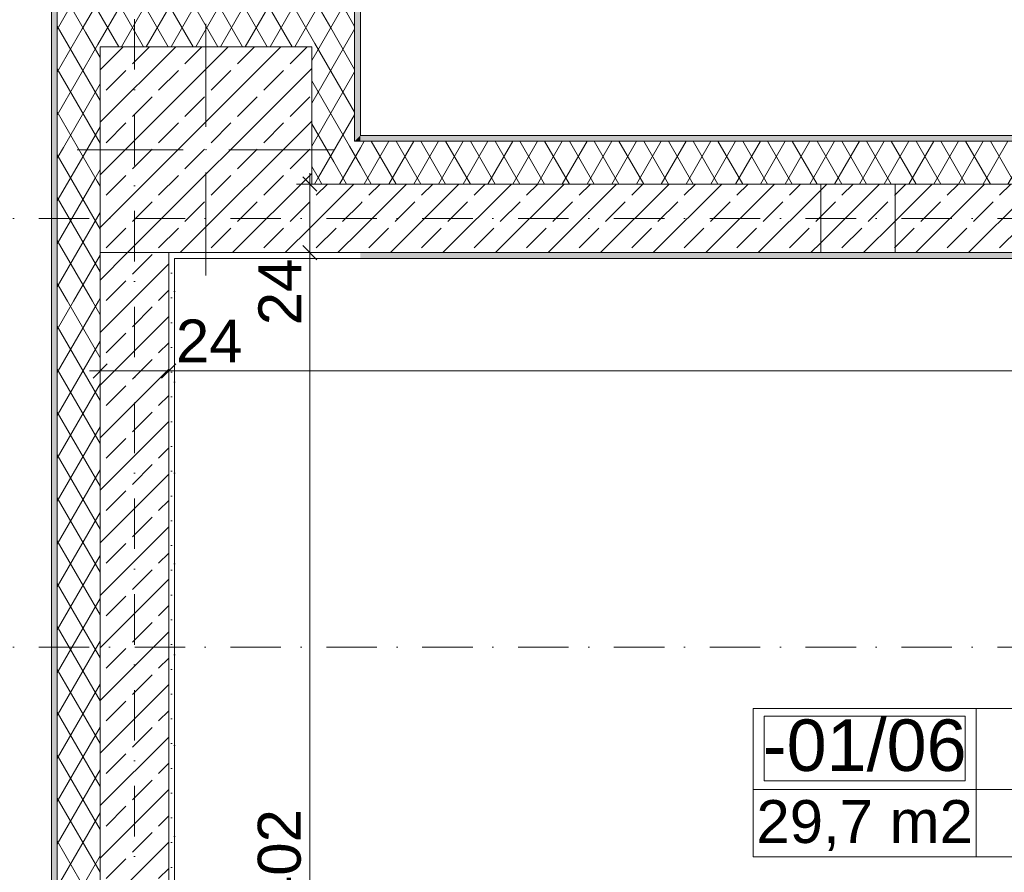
# Model space of a CAD drawing. Header units: millimetres. Extents: x -126271 to -91276, y -179170 to 5194.
# Tile 7 of 34: x -122331 to -118887, y -94154 to -91172. Entities that reach past the tile are written whole.
import ezdxf
from ezdxf.enums import TextEntityAlignment as Align

# ---------------------------------------------------------------- set-up
doc = ezdxf.new("R2010")
doc.units = ezdxf.units.MM
doc.header["$MEASUREMENT"] = 0
doc.linetypes.add('Kropki i Kreski', pattern=[335.138881, 176.388884, -88.194442, 0, -70.555556])
doc.linetypes.add('Kropkowana', pattern=[317.499995, 0, -317.499995])
for name, color, linetype in [('Nowe_Elementy Modelu - Strefy', 7, 'Continuous'), ('Nowe_Konstrukcja - Stropy', 7, 'Continuous'), ('Nowe_Konstrukcja - Słupy', 7, 'Continuous'), ('Nowe_Konstrukcja - Ściany zew', 7, 'Continuous'), ('Nowe_Osie', 7, 'Continuous'), ('Nowe_Wymiarowanie - Ogólne', 7, 'Continuous')]:
    doc.layers.add(name, color=color, linetype=linetype)
for name, color, linetype, lineweight, true_color in [('Nowe_Elementy Modelu - Strefy_Nr_pióra__121', 7, 'Continuous', 0, 0xd5e3e3), ('Nowe_Konstrukcja - Słupy_Nr_pióra__1', 7, 'Continuous', 13, 0x6879ec), ('Nowe_Konstrukcja - Słupy_Nr_pióra__101', 250, 'Continuous', 13, 0x333333), ('Nowe_Konstrukcja - Ściany zew_Nr_pióra__23', 7, 'Continuous', 13, 0x858585), ('Nowe_Metryczki pomieszczeń Archicada_Nr_pióra__81', 7, 'Continuous', 13, 0x6a6a6a), ('Nowe_Wymiarowanie - Ogólne_Nr_pióra__81', 7, 'Continuous', 13, 0x6a6a6a)]:
    doc.layers.add(name, color=color, linetype=linetype, lineweight=lineweight, true_color=true_color)
for name, color, linetype, lineweight in [('Nowe_Konstrukcja - Stropy_Nr_pióra__126', 255, 'Continuous', 0), ('Nowe_Konstrukcja - Słupy_Nr_pióra__3', 7, 'Continuous', 13), ('Nowe_Konstrukcja - Słupy_Nr_pióra__41', 7, 'Continuous', 13), ('Nowe_Konstrukcja - Ściany zew_Nr_pióra__21', 7, 'Continuous', 20), ('Nowe_Konstrukcja - Ściany zew_Nr_pióra__3', 7, 'Continuous', 13), ('Nowe_Osie_Nr_pióra__4', 8, 'Continuous', 13), ('Nowe_Wymiarowanie - Ogólne_Nr_pióra__42', 8, 'Continuous', 25)]:
    doc.layers.add(name, color=color, linetype=linetype, lineweight=lineweight)
doc.styles.add('STYL_AUTOMATYCZNY_1', font='arial.ttf')
doc.styles.add('STYL_AUTOMATYCZNY_2', font='arial.ttf')
doc.dimstyles.new('STYL_AUTOMATYCZNY__1', dxfattribs={"dimtxt": 150, "dimasz": 47.5, "dimexe": 0.18, "dimexo": 0.0625, "dimgap": 0, "dimtad": 1, "dimtih": 1, "dimtoh": 1, "dimdec": 0, "dimlfac": 0.1, "dimzin": 0, "dimdsep": 46, "dimtxsty": 'STYL_AUTOMATYCZNY_1', "dimblk": 'ARROWHEAD_6', "dimblk1": 'ARROWHEAD_6', "dimblk2": 'ARROWHEAD_6', "dimcen": 0.09, "dimse1": 1, "dimse2": 1, "dimclrd": 256, "dimclre": 256, "dimclrt": 8, "dimazin": 0, "dimtfac": 1, "dimtdec": 4, "dimtmove": 0, "dimatfit": 3, "dimfxl": 0, "dimtolj": 1, "dimtzin": 0, "dimarcsym": 0})
doc.dimstyles.new('STYL_AUTOMATYCZNY__2', dxfattribs={"dimtxt": 150, "dimasz": 47.5, "dimexe": 0.18, "dimexo": 0.0625, "dimgap": 0, "dimtad": 1, "dimdec": 0, "dimlfac": 0.1, "dimzin": 0, "dimdsep": 46, "dimtxsty": 'STYL_AUTOMATYCZNY_1', "dimblk": 'ARROWHEAD_6', "dimblk1": 'ARROWHEAD_6', "dimblk2": 'ARROWHEAD_6', "dimcen": 0.09, "dimse1": 1, "dimse2": 1, "dimclrd": 256, "dimclre": 256, "dimclrt": 8, "dimazin": 0, "dimtfac": 1, "dimtdec": 4, "dimtmove": 0, "dimatfit": 3, "dimfxl": 0, "dimtolj": 1, "dimtzin": 0, "dimarcsym": 0})
pattern_1 = [(0, (0, 0), (0, 86.60254), [0, -50]), (0, (25, 43.3), (0, 86.60254), [0, -50])]
pattern_2 = [(60, (0, 0), (-64.951905, 37.5), []), (120, (0, 0), (64.951905, 37.5), [])]
pattern_3 = [(45, (0, 0), (-91.92388, 91.92388), []), (45, (-45.96, 45.96), (-91.92388, 91.92388), [97.5, -32.5])]

# ---------------------------------------------------------------- blocks, each defined once
blk = doc.blocks.new('M.DOWODÓW RZECZOWYCH_-01_06_1_1', base_point=(-118985.5, -93864.4))
at = {"layer": 'Nowe_Metryczki pomieszczeń Archicada_Nr_pióra__81', "color": 251, "linetype": 'Continuous', "lineweight": 13, "true_color": 0x6a6a6a}
for p, q in [((-119765.9, -93581.5), (-115913.9, -93581.5)), ((-119765.9, -94100.1), (-119765.9, -93581.5)), ((-118985.5, -93581.5), (-118985.5, -94100.1)), ((-119726.9, -93607.4), (-119024.5, -93607.4)), ((-119726.9, -93833.7), (-119726.9, -93607.4)), ((-119024.5, -93607.4), (-119024.5, -93833.7)), ((-119024.5, -93833.7), (-119726.9, -93833.7)), ((-119765.9, -93864.4), (-115913.9, -93864.4)), ((-115913.9, -94100.1), (-119765.9, -94100.1))]:
    blk.add_line(p, q, dxfattribs=at)
at = {"layer": 'Nowe_Metryczki pomieszczeń Archicada_Nr_pióra__81', "color": 251, "lineweight": 13, "true_color": 0x6a6a6a}
for tag, height, style, p in [('ROOM_NUMBER', 180, 'STYL_AUTOMATYCZNY_2', (-119375.7, -93709.4)), ('ROOM_NAME', 150, 'STYL_AUTOMATYCZNY_1', (-117449.7, -93724.1)), ('floor_f', 150, 'STYL_AUTOMATYCZNY_1', (-117449.7, -93963.1)), ('ROOM_CALC_AREA', 150, 'STYL_AUTOMATYCZNY_1', (-119375.7, -93976.4))]:
    blk.add_attdef(tag, text='', height=height, dxfattribs=dict(at, style=style)).set_placement(p, align=Align.MIDDLE_CENTER)
blk = doc.blocks.new('Strop_1_1', base_point=(-95969.5, -102826.6))
at = {"layer": 'Nowe_Konstrukcja - Stropy_Nr_pióra__126', "color": 255, "linetype": 'Kropkowana', "lineweight": 0, "flags": 128}
blk.add_lwpolyline([(-95969.5, -102826.6), (-121789.5, -102826.6), (-121789.5, -92006.6), (-111888.8, -92006.6), (-111288.5, -92006.6), (-106469.2, -92006.6), (-105589.5, -92006.6), (-95969.5, -92006.6)], close=True, dxfattribs=at)
blk = doc.blocks.new('Ściana_19_1', base_point=(-121929.5, -91866.6))
at = {"layer": 'Nowe_Konstrukcja - Ściany zew_Nr_pióra__23', "linetype": 'Continuous', "lineweight": 0, "true_color": 0xdfdfdf}
for points in [[(-122219.5, -91576.6), (-122219.5, -92156.6), (-122199.5, -92156.6), (-122199.5, -91596.6)], [(-122219.5, -92156.6), (-122219.5, -102676.6), (-122199.5, -102676.6), (-122199.5, -92156.6)]]:
    blk.add_hatch(color=254, dxfattribs=at).paths.add_polyline_path(points)
at = {"layer": 'Nowe_Konstrukcja - Ściany zew_Nr_pióra__23', "linetype": 'Continuous', "lineweight": 13, "true_color": 0x858585}
h = blk.add_hatch(dxfattribs=at)
h.set_pattern_fill('Izolacja_miękka_0001', color=252, style=0, pattern_type=2)
h.set_pattern_definition(pattern_2)
h.paths.add_polyline_path([(-122199.5, -91596.6), (-122199.5, -92156.6), (-122049.5, -92156.6), (-122049.5, -91746.6)])
h = blk.add_hatch(dxfattribs=at)
h.set_pattern_fill('Beton_zbrojony_0001', color=252, style=0, pattern_type=2)
h.set_pattern_definition(pattern_3)
h.paths.add_polyline_path([(-122049.5, -91986.6), (-122049.5, -92156.6), (-121809.5, -92156.6), (-121809.5, -91986.6)])
h = blk.add_hatch(dxfattribs=at)
h.set_pattern_fill('Tynk_0001', color=252, style=0, pattern_type=2)
h.set_pattern_definition(pattern_1)
h.paths.add_polyline_path([(-121809.5, -91986.6), (-121809.5, -92156.6), (-121789.5, -92156.6), (-121789.5, -92006.6)])
h = blk.add_hatch(dxfattribs=at)
h.set_pattern_fill('Izolacja_miękka_0001', color=252, style=0, pattern_type=2)
h.set_pattern_definition(pattern_2)
h.paths.add_polyline_path([(-122199.5, -92156.6), (-122199.5, -102676.6), (-122049.5, -102676.6), (-122049.5, -92156.6)])
h = blk.add_hatch(dxfattribs=at)
h.set_pattern_fill('Beton_zbrojony_0001', color=252, style=0, pattern_type=2)
h.set_pattern_definition(pattern_3)
h.paths.add_polyline_path([(-122049.5, -102676.6), (-121809.5, -102676.6), (-121809.5, -97986.6), (-122049.3, -97986.6), (-122049.3, -97746.6), (-121809.5, -97746.6), (-121809.5, -92156.6), (-122049.5, -92156.6)])
h = blk.add_hatch(dxfattribs=at)
h.set_pattern_fill('Tynk_0001', color=252, style=0, pattern_type=2)
h.set_pattern_definition(pattern_1)
h.paths.add_polyline_path([(-121789.5, -95986.6), (-121789.5, -92156.6), (-121809.5, -92156.6), (-121809.5, -95986.6)])
at = {"layer": 'Nowe_Konstrukcja - Ściany zew_Nr_pióra__21', "color": 7, "linetype": 'Continuous', "lineweight": 20}
blk.add_line((-121789.5, -92006.6), (-121789.5, -92156.6), dxfattribs=at)
at = {"layer": 'Nowe_Konstrukcja - Ściany zew_Nr_pióra__21', "color": 7, "linetype": 'Continuous', "lineweight": 20, "flags": 128}
for points in [[(-122219.5, -91576.6), (-122219.5, -103256.6)], [(-121789.5, -95986.6), (-121789.5, -92156.6)]]:
    blk.add_lwpolyline(points, dxfattribs=at)
at = {"layer": 'Nowe_Konstrukcja - Ściany zew_Nr_pióra__3', "color": 7, "linetype": 'Continuous', "lineweight": 13}
for p, q in [((-122199.5, -91596.6), (-122199.5, -92156.6)), ((-122049.5, -92156.6), (-122049.5, -91746.6)), ((-122049.5, -91746.6), (-122049.5, -92156.6)), ((-121809.5, -91986.6), (-121809.5, -92156.6)), ((-121809.5, -92156.6), (-121809.5, -91986.6)), ((-122199.5, -92156.6), (-122199.5, -102676.6)), ((-122049.5, -92156.6), (-122049.5, -102676.6)), ((-121809.5, -96006.6), (-121809.5, -92156.6))]:
    blk.add_line(p, q, dxfattribs=at)
blk = doc.blocks.new('Ściana_21_1', base_point=(-95829.5, -91866.6))
at = {"layer": 'Nowe_Konstrukcja - Ściany zew_Nr_pióra__23', "linetype": 'Continuous', "lineweight": 0, "true_color": 0xdfdfdf}
for points in [[(-122199.5, -91596.6), (-122199.5, -91116.6), (-122219.5, -91096.6), (-122219.5, -91576.6)], [(-121159.5, -91116.6), (-121159.5, -91596.6), (-121139.5, -91576.6), (-121139.5, -91096.6)], [(-121139.5, -91576.6), (-121159.5, -91596.6), (-121139.5, -91596.6)], [(-112319.4, -91576.6), (-121139.5, -91576.6), (-121139.5, -91596.6), (-112319.4, -91596.6)]]:
    blk.add_hatch(color=254, dxfattribs=at).paths.add_polyline_path(points)
at = {"layer": 'Nowe_Konstrukcja - Ściany zew_Nr_pióra__23', "linetype": 'Continuous', "lineweight": 13, "true_color": 0x858585}
h = blk.add_hatch(dxfattribs=at)
h.set_pattern_fill('Izolacja_miękka_0001', color=252, style=0, pattern_type=2)
h.set_pattern_definition(pattern_2)
h.paths.add_polyline_path([(-122049.5, -91266.6), (-121309.5, -91266.6), (-121159.5, -91116.6), (-122199.5, -91116.6)])
h = blk.add_hatch(dxfattribs=at)
h.set_pattern_fill('Izolacja_miękka_0001', color=252, style=0, pattern_type=2)
h.set_pattern_definition(pattern_2)
h.paths.add_polyline_path([(-122049.5, -91746.6), (-122049.5, -91266.6), (-122199.5, -91116.6), (-122199.5, -91596.6)])
h = blk.add_hatch(dxfattribs=at)
h.set_pattern_fill('Izolacja_miękka_0001', color=252, style=0, pattern_type=2)
h.set_pattern_definition(pattern_2)
h.paths.add_polyline_path([(-121309.5, -91266.6), (-121309.5, -91746.6), (-121159.5, -91596.6), (-121159.5, -91116.6)])
h = blk.add_hatch(dxfattribs=at)
h.set_pattern_fill('Izolacja_miękka_0001', color=252, style=0, pattern_type=2)
h.set_pattern_definition(pattern_2)
h.paths.add_polyline_path([(-121309.5, -91746.6), (-121139.5, -91746.6), (-121139.5, -91596.6), (-121159.5, -91596.6)])
h = blk.add_hatch(dxfattribs=at)
h.set_pattern_fill('Izolacja_miękka_0001', color=252, style=0, pattern_type=2)
h.set_pattern_definition(pattern_2)
h.paths.add_polyline_path([(-112319.4, -91596.6), (-121139.5, -91596.6), (-121139.5, -91746.6), (-112319.4, -91746.6)])
h = blk.add_hatch(dxfattribs=at)
h.set_pattern_fill('Beton_zbrojony_0001', color=252, style=0, pattern_type=2)
h.set_pattern_definition(pattern_3)
h.paths.add_polyline_path([(-121139.5, -91746.6), (-121309.5, -91746.6), (-121309.5, -91986.6), (-121139.5, -91986.6)])
h = blk.add_hatch(dxfattribs=at)
h.set_pattern_fill('Beton_zbrojony_0001', color=252, style=0, pattern_type=2)
h.set_pattern_definition(pattern_3)
h.paths.add_polyline_path([(-112319.4, -91746.6), (-121139.5, -91746.6), (-121139.5, -91986.6), (-119529.3, -91986.6), (-119529.3, -91746.6), (-119269.3, -91746.6), (-119269.3, -91986.6), (-116869.3, -91986.6), (-116869.3, -91746.6), (-116569.3, -91746.6), (-116569.3, -91986.6), (-112319.4, -91986.6)])
h = blk.add_hatch(dxfattribs=at)
h.set_pattern_fill('Tynk_0001', color=252, style=0, pattern_type=2)
h.set_pattern_definition(pattern_1)
h.paths.add_polyline_path([(-121309.5, -91986.6), (-121809.5, -91986.6), (-121789.5, -92006.6), (-121139.5, -92006.6), (-121139.5, -91986.6)])
h = blk.add_hatch(dxfattribs=at)
h.set_pattern_fill('Tynk_0001', color=252, style=0, pattern_type=2)
h.set_pattern_definition(pattern_1)
h.paths.add_polyline_path([(-121139.5, -91986.6), (-121139.5, -92006.6), (-114329.5, -92006.6), (-114329.5, -91986.6), (-116569.3, -91986.6), (-116569.3, -91986.6), (-116869.3, -91986.6), (-116869.3, -91986.6)])
at = {"layer": 'Nowe_Konstrukcja - Słupy_Nr_pióra__3', "color": 7, "linetype": 'Continuous', "lineweight": 13}
for p, q in [((-121309.5, -91266.6), (-122049.5, -91266.6)), ((-122049.5, -91266.6), (-122049.5, -91746.6)), ((-121309.5, -91746.6), (-121309.5, -91266.6))]:
    blk.add_line(p, q, dxfattribs=at)
at = {"layer": 'Nowe_Konstrukcja - Ściany zew_Nr_pióra__21', "color": 7, "linetype": 'Continuous', "lineweight": 20}
for p, q in [((-122219.5, -91576.6), (-122219.5, -91096.6)), ((-121139.5, -91096.6), (-121139.5, -91576.6))]:
    blk.add_line(p, q, dxfattribs=at)
at = {"layer": 'Nowe_Konstrukcja - Ściany zew_Nr_pióra__21', "color": 7, "linetype": 'Continuous', "lineweight": 20, "flags": 128}
for points in [[(-112319.4, -91576.6), (-121139.5, -91576.6)], [(-121789.5, -92006.6), (-114329.5, -92006.6)]]:
    blk.add_lwpolyline(points, dxfattribs=at)
at = {"layer": 'Nowe_Konstrukcja - Ściany zew_Nr_pióra__3', "color": 7, "linetype": 'Continuous', "lineweight": 13}
for p, q in [((-122199.5, -91596.6), (-122199.5, -91116.6)), ((-121159.5, -91116.6), (-121159.5, -91596.6)), ((-121159.5, -91596.6), (-121139.5, -91596.6)), ((-112319.4, -91596.6), (-121139.5, -91596.6)), ((-121309.5, -91746.6), (-121139.5, -91746.6)), ((-121139.5, -91746.6), (-121309.5, -91746.6)), ((-112319.4, -91746.6), (-121139.5, -91746.6)), ((-121809.5, -91986.6), (-121139.5, -91986.6)), ((-121139.5, -91986.6), (-119529.3, -91986.6)), ((-119269.3, -91986.6), (-116869.3, -91986.6))]:
    blk.add_line(p, q, dxfattribs=at)
blk = doc.blocks.new('Słup_7_1', base_point=(-121679.5, -91626.6))
at = {"layer": 'Nowe_Konstrukcja - Słupy_Nr_pióra__101', "linetype": 'Continuous', "lineweight": 13, "true_color": 0x333333}
h = blk.add_hatch(dxfattribs=at)
h.set_pattern_fill('Beton_zbrojony_0001', color=250, style=0, pattern_type=2)
h.set_pattern_definition(pattern_3)
h.paths.add_polyline_path([(-121309.5, -91986.6), (-121309.5, -91266.6), (-122049.5, -91266.6), (-122049.5, -91986.6)])
at = {"layer": 'Nowe_Konstrukcja - Słupy_Nr_pióra__1', "color": 171, "linetype": 'Continuous', "lineweight": 13, "true_color": 0x6879ec}
for p, q in [((-121679.5, -91546.6), (-121679.5, -91186.6)), ((-121759.5, -91626.6), (-122129.5, -91626.6)), ((-121599.5, -91626.6), (-121229.5, -91626.6)), ((-121679.5, -91706.6), (-121679.5, -92066.6))]:
    blk.add_line(p, q, dxfattribs=at)
blk.add_point((-121679.5, -91626.6), dxfattribs=at)
at = {"layer": 'Nowe_Konstrukcja - Słupy_Nr_pióra__3', "color": 7, "linetype": 'Continuous', "lineweight": 13}
for p, q in [((-121309.5, -91266.6), (-122049.5, -91266.6)), ((-122049.5, -91266.6), (-122049.5, -91746.6)), ((-121309.5, -91746.6), (-121309.5, -91266.6))]:
    blk.add_line(p, q, dxfattribs=at)
at = {"layer": 'Nowe_Konstrukcja - Słupy_Nr_pióra__41', "color": 7, "linetype": 'Continuous', "lineweight": 13}
blk.add_line((-122049.5, -91986.6), (-121809.5, -91986.6), dxfattribs=at)
blk = doc.blocks.new('Standardowy znacznik osi_4')
at = {"layer": 'Nowe_Osie_Nr_pióra__4', "color": 8, "linetype": 'Kropki i Kreski', "lineweight": 13}
blk.add_line((1000, 0), (16473, 0), dxfattribs=at)
at = {"layer": 'Nowe_Osie_Nr_pióra__4', "color": 8, "lineweight": 13, "style": 'STYL_AUTOMATYCZNY_1'}
for tag, p in [('AC_MarkerText_1_0', (-67.9, -57.1)), ('AC_MarkerText_1_1', (17905.2, -57.1))]:
    blk.add_attdef(tag, text='', height=250, rotation=270, dxfattribs=at).set_placement(p, align=Align.TOP_CENTER)
blk = doc.blocks.new('Standardowy znacznik osi_5')
at = {"layer": 'Nowe_Osie_Nr_pióra__4', "color": 8, "linetype": 'Kropki i Kreski', "lineweight": 13}
blk.add_line((1000, 0), (32849.3, 0), dxfattribs=at)
at = {"layer": 'Nowe_Osie_Nr_pióra__4', "color": 8, "lineweight": 13, "style": 'STYL_AUTOMATYCZNY_1'}
for tag, p in [('AC_MarkerText_1_0', (-250, -239.3)), ('AC_MarkerText_1_1', (34099.3, -239.3))]:
    blk.add_attdef(tag, text='', height=250, rotation=180, dxfattribs=at).set_placement(p, align=Align.TOP_CENTER)
blk = doc.blocks.new('*D117')
at = {"layer": 'Nowe_Wymiarowanie - Ogólne_Nr_pióra__81', "color": 251, "linetype": 'Continuous', "lineweight": 13, "true_color": 0x6a6a6a}
for p, q in [((-121809.5, -92353.7), (-121809.5, -92447.4)), ((-114309.5, -92353.7), (-114309.5, -92447.4)), ((-121834.5, -92425.5), (-121784.5, -92375.5)), ((-114334.5, -92425.5), (-114284.5, -92375.5)), ((-114309.5, -92400.5), (-121809.5, -92400.5))]:
    blk.add_line(p, q, dxfattribs=at)
at = {"layer": 'Nowe_Wymiarowanie - Ogólne_Nr_pióra__42', "color": 8, "lineweight": 25, "char_height": 150, "attachment_point": 7, "style": 'STYL_AUTOMATYCZNY_1'}
for s, insert in [('\\A1;{\\pql;\\fArial|b0|i0|c238|p0;\\W1.000000;24}', (-121784.5, -92370.5)), ('\\A1;{\\pql;\\fArial|b0|i0|c238|p0;\\W1.000000;750}', (-118116.7, -92370.5))]:
    blk.add_mtext(s, dxfattribs=dict(at, insert=insert))
blk = doc.blocks.new('ARROWHEAD_6')
at = {"color": 0, "linetype": 'Continuous', "lineweight": 0}
for p, q in [((0, 0), (-1, 0)), ((-0.5, -0.5), (0.5, 0.5))]:
    blk.add_line(p, q, dxfattribs=at)
blk = doc.blocks.new('*D118')
at = {"layer": 'Nowe_Wymiarowanie - Ogólne_Nr_pióra__81', "color": 251, "linetype": 'Continuous', "lineweight": 13, "true_color": 0x6a6a6a}
for p, q in [((-122049.5, -92353.7), (-122049.5, -92447.4)), ((-122024.5, -92375.5), (-122074.5, -92425.5)), ((-121834.5, -92425.5), (-121784.5, -92375.5)), ((-122049.5, -92400.5), (-122087, -92400.5)), ((-121809.5, -92400.5), (-122049.5, -92400.5))]:
    blk.add_line(p, q, dxfattribs=at)
blk = doc.blocks.new('*D150')
at = {"layer": 'Nowe_Wymiarowanie - Ogólne_Nr_pióra__81', "color": 251, "linetype": 'Continuous', "lineweight": 13, "true_color": 0x6a6a6a}
for p, q in [((-121341.1, -91961.6), (-121291.1, -92011.6)), ((-121316.1, -96006.6), (-121316.1, -91986.6)), ((-121269.2, -96006.6), (-121362.9, -96006.6)), ((-121341.1, -95981.6), (-121291.1, -96031.6))]:
    blk.add_line(p, q, dxfattribs=at)
at = {"layer": 'Nowe_Wymiarowanie - Ogólne_Nr_pióra__42', "color": 8, "lineweight": 25, "char_height": 150, "attachment_point": 7, "rotation": 90, "style": 'STYL_AUTOMATYCZNY_1'}
for s, insert in [('\\A1;{\\pql;\\fArial|b0|i0|c238|p0;\\W1.000000;24}', (-121346.1, -92240.4)), ('\\A1;{\\pql;\\fArial|b0|i0|c238|p0;\\W1.000000;402}', (-121346.1, -94282.6))]:
    blk.add_mtext(s, dxfattribs=dict(at, insert=insert))
blk = doc.blocks.new('*D151')
at = {"layer": 'Nowe_Wymiarowanie - Ogólne_Nr_pióra__81', "color": 251, "linetype": 'Continuous', "lineweight": 13, "true_color": 0x6a6a6a}
for p, q in [((-121291.1, -91771.6), (-121341.1, -91721.6)), ((-121316.1, -91746.6), (-121316.1, -91709.1)), ((-121269.2, -91746.6), (-121362.9, -91746.6)), ((-121316.1, -91986.6), (-121316.1, -91746.6)), ((-121341.1, -91961.6), (-121291.1, -92011.6)), ((-121269.2, -91986.6), (-121362.9, -91986.6)), ((-121316.1, -96006.6), (-121316.1, -91986.6))]:
    blk.add_line(p, q, dxfattribs=at)
blk = doc.blocks.new('*D179')
at = {"layer": 'Nowe_Wymiarowanie - Ogólne_Nr_pióra__81', "color": 251, "linetype": 'Continuous', "lineweight": 13, "true_color": 0x6a6a6a}
for p, q in [((-122219.3, -89815.8), (-122219.3, -89722)), ((-95539.7, -89815.8), (-95539.7, -89722)), ((-122256.8, -89768.9), (-122219.3, -89768.9)), ((-122194.3, -89743.9), (-122244.3, -89793.9)), ((-122219.3, -89768.9), (-95539.7, -89768.9)), ((-95564.7, -89793.9), (-95514.7, -89743.9)), ((-95539.7, -89768.9), (-95502.2, -89768.9))]:
    blk.add_line(p, q, dxfattribs=at)
at = {"layer": 'Nowe_Wymiarowanie - Ogólne_Nr_pióra__42', "color": 8, "lineweight": 25, "insert": (-109136.9, -89738.9), "char_height": 150, "attachment_point": 7, "style": 'STYL_AUTOMATYCZNY_1'}
blk.add_mtext('\\A1;{\\pql;\\fArial|b0|i0|c238|p0;\\W1.000000;2\xa0668}', dxfattribs=at)
blk = doc.blocks.new('*D180')
at = {"layer": 'Nowe_Wymiarowanie - Ogólne_Nr_pióra__81', "color": 251, "linetype": 'Continuous', "lineweight": 13, "true_color": 0x6a6a6a}
for p, q in [((-122221.5, -90490.1), (-122221.5, -90396.3)), ((-121141.5, -90490.1), (-121141.5, -90396.3)), ((-122196.5, -90418.2), (-122246.5, -90468.2)), ((-121116.5, -90418.2), (-121166.5, -90468.2)), ((-122259, -90443.2), (-122221.5, -90443.2)), ((-122221.5, -90443.2), (-121141.5, -90443.2))]:
    blk.add_line(p, q, dxfattribs=at)
at = {"layer": 'Nowe_Wymiarowanie - Ogólne_Nr_pióra__42', "color": 8, "lineweight": 25, "insert": (-121853.1, -90413.2), "char_height": 150, "attachment_point": 7, "style": 'STYL_AUTOMATYCZNY_1'}
blk.add_mtext('\\A1;{\\pql;\\fArial|b0|i0|c238|p0;\\W1.000000;108}', dxfattribs=at)
blk = doc.blocks.new('*D181')
at = {"layer": 'Nowe_Wymiarowanie - Ogólne_Nr_pióra__81', "color": 251, "linetype": 'Continuous', "lineweight": 13, "true_color": 0x6a6a6a}
for p, q in [((-121141.5, -90490.1), (-121141.5, -90396.3)), ((-112319.5, -90490.1), (-112319.5, -90396.3)), ((-121116.5, -90418.2), (-121166.5, -90468.2)), ((-112294.5, -90418.2), (-112344.5, -90468.2)), ((-121141.5, -90443.2), (-112319.5, -90443.2))]:
    blk.add_line(p, q, dxfattribs=at)
at = {"layer": 'Nowe_Wymiarowanie - Ogólne_Nr_pióra__42', "color": 8, "lineweight": 25, "insert": (-116902.1, -90413.2), "char_height": 150, "attachment_point": 7, "style": 'STYL_AUTOMATYCZNY_1'}
blk.add_mtext('\\A1;{\\pql;\\fArial|b0|i0|c238|p0;\\W1.000000;882}', dxfattribs=at)
blk = doc.blocks.new('*D187')
at = {"layer": 'Nowe_Wymiarowanie - Ogólne_Nr_pióra__81', "color": 251, "linetype": 'Continuous', "lineweight": 13, "true_color": 0x6a6a6a}
for p, q in [((-122220.5, -90164.9), (-122220.5, -90071.2)), ((-121929.5, -90164.9), (-121929.5, -90071.2)), ((-122258, -90118), (-122220.5, -90118)), ((-122195.5, -90093), (-122245.5, -90143)), ((-122220.5, -90118), (-121929.5, -90118)), ((-121904.5, -90093), (-121954.5, -90143))]:
    blk.add_line(p, q, dxfattribs=at)
at = {"layer": 'Nowe_Wymiarowanie - Ogólne_Nr_pióra__42', "color": 8, "lineweight": 25, "insert": (-122189.4, -90088), "char_height": 150, "attachment_point": 7, "style": 'STYL_AUTOMATYCZNY_1'}
blk.add_mtext('\\A1;{\\pql;\\fArial|b0|i0|c238|p0;\\W1.000000;29}', dxfattribs=at)
blk = doc.blocks.new('*D188')
at = {"layer": 'Nowe_Wymiarowanie - Ogólne_Nr_pióra__81', "color": 251, "linetype": 'Continuous', "lineweight": 13, "true_color": 0x6a6a6a}
for p, q in [((-121929.5, -90164.9), (-121929.5, -90071.2)), ((-112029.5, -90164.9), (-112029.5, -90071.2)), ((-121904.5, -90093), (-121954.5, -90143)), ((-121929.5, -90118), (-112029.5, -90118)), ((-112004.5, -90093), (-112054.5, -90143))]:
    blk.add_line(p, q, dxfattribs=at)
at = {"layer": 'Nowe_Wymiarowanie - Ogólne_Nr_pióra__42', "color": 8, "lineweight": 25, "insert": (-117151.1, -90088), "char_height": 150, "attachment_point": 7, "style": 'STYL_AUTOMATYCZNY_1'}
blk.add_mtext('\\A1;{\\pql;\\fArial|b0|i0|c238|p0;\\W1.000000;990}', dxfattribs=at)
blk = doc.blocks.new('*D192')
at = {"layer": 'Nowe_Wymiarowanie - Ogólne_Nr_pióra__81', "color": 251, "linetype": 'Continuous', "lineweight": 13, "true_color": 0x6a6a6a}
for p, q in [((-124724.7, -91116.6), (-124724.7, -91079.1)), ((-124677.9, -91116.6), (-124771.6, -91116.6)), ((-124699.7, -91141.6), (-124749.7, -91091.6)), ((-124724.7, -103741.2), (-124724.7, -91116.6)), ((-124749.7, -103716.2), (-124699.7, -103766.2)), ((-124677.9, -103741.2), (-124771.6, -103741.2)), ((-124724.7, -103778.7), (-124724.7, -103741.2))]:
    blk.add_line(p, q, dxfattribs=at)
at = {"layer": 'Nowe_Wymiarowanie - Ogólne_Nr_pióra__42', "color": 8, "lineweight": 25, "insert": (-124745.4, -97724.1), "char_height": 150, "attachment_point": 7, "rotation": 90, "style": 'STYL_AUTOMATYCZNY_1'}
blk.add_mtext('\\A1;{\\pql;\\fArial|b0|i0|c238|p0;\\W1.000000;1\xa0262\\fArial|b0|i0|c238|p0;\\W1.000000;\\A1{\\H.66x;\\S5^  ;}}', dxfattribs=at)
blk = doc.blocks.new('*D197')
at = {"layer": 'Nowe_Wymiarowanie - Ogólne_Nr_pióra__81', "color": 251, "linetype": 'Continuous', "lineweight": 13, "true_color": 0x6a6a6a}
for p, q in [((-124318.7, -91116.6), (-124318.7, -91079.1)), ((-124271.8, -91116.6), (-124365.5, -91116.6)), ((-124293.7, -91141.6), (-124343.7, -91091.6)), ((-124318.7, -91866.6), (-124318.7, -91116.6)), ((-124343.7, -91841.6), (-124293.7, -91891.6)), ((-124271.8, -91866.6), (-124365.5, -91866.6))]:
    blk.add_line(p, q, dxfattribs=at)
at = {"layer": 'Nowe_Wymiarowanie - Ogólne_Nr_pióra__42', "color": 8, "lineweight": 25, "insert": (-124348.7, -91606), "char_height": 150, "attachment_point": 7, "rotation": 90, "style": 'STYL_AUTOMATYCZNY_1'}
blk.add_mtext('\\A1;{\\pql;\\fArial|b0|i0|c238|p0;\\W1.000000;75}', dxfattribs=at)
blk = doc.blocks.new('Słup_13_1', base_point=(-119399.3, -91866.6))
at = {"layer": 'Nowe_Konstrukcja - Słupy_Nr_pióra__101', "linetype": 'Continuous', "lineweight": 13, "true_color": 0x333333}
h = blk.add_hatch(dxfattribs=at)
h.set_pattern_fill('Beton_zbrojony_0001', color=250, style=0, pattern_type=2)
h.set_pattern_definition(pattern_3)
h.paths.add_polyline_path([(-119529.3, -91986.6), (-119269.3, -91986.6), (-119269.3, -91746.6), (-119529.3, -91746.6)])
at = {"layer": 'Nowe_Konstrukcja - Słupy_Nr_pióra__41', "color": 7, "linetype": 'Continuous', "lineweight": 13, "flags": 128}
blk.add_lwpolyline([(-119529.3, -91986.6), (-119269.3, -91986.6), (-119269.3, -91746.6), (-119529.3, -91746.6)], close=True, dxfattribs=at)
blk = doc.blocks.new('Słup_26_1', base_point=(-119399.3, -91866.6))
at = {"layer": 'Nowe_Konstrukcja - Słupy_Nr_pióra__101', "linetype": 'Continuous', "lineweight": 13, "true_color": 0x333333}
h = blk.add_hatch(dxfattribs=at)
h.set_pattern_fill('Beton_zbrojony_0001', color=250, style=0, pattern_type=2)
h.set_pattern_definition(pattern_3)
h.paths.add_polyline_path([(-119529.3, -91986.6), (-119269.3, -91986.6), (-119269.3, -91746.6), (-119529.3, -91746.6)])
at = {"layer": 'Nowe_Konstrukcja - Słupy_Nr_pióra__41', "color": 7, "linetype": 'Continuous', "lineweight": 13, "flags": 128}
blk.add_lwpolyline([(-119529.3, -91986.6), (-119269.3, -91986.6), (-119269.3, -91746.6), (-119529.3, -91746.6)], close=True, dxfattribs=at)

msp = doc.modelspace()

# ---------------------------------------------------------------- linework, layer by layer
at = {"layer": 'Nowe_Elementy Modelu - Strefy_Nr_pióra__121', "color": 254, "linetype": 'Continuous', "lineweight": 0, "true_color": 0xd5e3e3, "flags": 128}
msp.add_lwpolyline([(-114329.5, -92006.6), (-121789.5, -92006.6), (-121789.5, -95986.6), (-114329.5, -95986.6)], close=True, dxfattribs=at)

# ---------------------------------------------------------------- block references
at = {"layer": 'Nowe_Elementy Modelu - Strefy', "color": 251, "linetype": 'Continuous', "lineweight": 13, "true_color": 0x6a6a6a}
ref = msp.add_blockref('M.DOWODÓW RZECZOWYCH_-01_06_1_1', (-118985.5, -93864.4), dxfattribs=at)
ref.add_attrib('ROOM_NUMBER', '-01/06', dxfattribs={"layer": 'Nowe_Metryczki pomieszczeń Archicada_Nr_pióra__81', "color": 251, "lineweight": 13, "true_color": 0x6a6a6a, "height": 180, "style": 'STYL_AUTOMATYCZNY_2'}).set_placement((-119375.7, -93709.4), align=Align.MIDDLE_CENTER)
ref.add_attrib('ROOM_CALC_AREA', '29,7 m2', dxfattribs={"layer": 'Nowe_Metryczki pomieszczeń Archicada_Nr_pióra__81', "color": 251, "lineweight": 13, "true_color": 0x6a6a6a, "height": 150, "style": 'STYL_AUTOMATYCZNY_1'}).set_placement((-119375.7, -93976.4), align=Align.MIDDLE_CENTER)
at = {"layer": 'Nowe_Konstrukcja - Stropy', "color": 255, "linetype": 'Kropkowana', "lineweight": 0}
msp.add_blockref('Strop_1_1', (-95969.5, -102826.6), dxfattribs=at)
at = {"layer": 'Nowe_Konstrukcja - Słupy', "color": 7, "lineweight": 13}
for name, p in [('Słup_7_1', (-121679.5, -91626.6)), ('Słup_13_1', (-119399.3, -91866.6)), ('Słup_26_1', (-119399.3, -91866.6))]:
    msp.add_blockref(name, p, dxfattribs=at)
at = {"layer": 'Nowe_Konstrukcja - Ściany zew', "color": 7, "lineweight": 20}
for name, p in [('Ściana_21_1', (-95829.5, -91866.6)), ('Ściana_19_1', (-121929.5, -91866.6))]:
    msp.add_blockref(name, p, dxfattribs=at)
at = {"layer": 'Nowe_Osie', "color": 8, "linetype": 'Continuous', "lineweight": 15, "zscale": 1000}
for name, p, rotation in [('Standardowy znacznik osi_4', (-121929.5, -106426.6), 90), ('Standardowy znacznik osi_5', (-91921.8, -91866.6), 180), ('Standardowy znacznik osi_5', (-91921.8, -93366.6), 180)]:
    msp.add_blockref(name, p, dxfattribs=dict(at, rotation=rotation))

# ---------------------------------------------------------------- dimensions: what is measured, and where the dimension line sits
at = {"layer": 'Nowe_Wymiarowanie - Ogólne', "color": 251, "linetype": 'Continuous', "lineweight": 13, "true_color": 0x6a6a6a}
for base, p1, p2, picture, middle in [((-95539.7, -89768.9), (-122219.3, -93332.6), (-95539.7, -93332.6), '*D179', (-108879.6, -89663.9)), ((-121929.5, -90118), (-122220.5, -96547), (-121929.5, -96042.8), '*D187', (-122075.3, -90013)), ((-112029.5, -90118), (-121929.5, -96042.8), (-112029.5, -95876.8), '*D188', (-116979.9, -90013)), ((-121141.5, -90443.2), (-122221.5, -94065.7), (-121141.5, -94066.7), '*D180', (-121681.9, -90338.2)), ((-112319.5, -90443.2), (-121141.5, -94066.7), (-112319.5, -91138.9), '*D181', (-116730.9, -90338.2))]:
    dim = msp.add_linear_dim(base=base, p1=p1, p2=p2, dimstyle='STYL_AUTOMATYCZNY__1', dxfattribs=at)
    dim.commit()
    dim.dimension.update_dxf_attribs({"geometry": picture, "text_midpoint": middle, "dimtype": 160})
for base, p1, p2, picture, middle in [((-124724.7, -91116.6), (-122217.4, -103741.2), (-122199.5, -91116.6), '*D192', (-124829.7, -97264.8)), ((-124318.7, -91116.6), (-122493.6, -91866.6), (-122199.5, -91116.6), '*D197', (-124423.7, -91491.9)), ((-121316.1, -91746.6), (-108879.5, -91986.6), (-108879.5, -91746.6), '*D151', (-121421.1, -92126.3)), ((-121316.1, -91986.6), (-113829.5, -96006.6), (-108879.5, -91986.6), '*D150', (-121421.1, -94111.4))]:
    dim = msp.add_linear_dim(base=base, p1=p1, p2=p2, angle=90, dimstyle='STYL_AUTOMATYCZNY__2', dxfattribs=at)
    dim.commit()
    dim.dimension.update_dxf_attribs({"geometry": picture, "text_midpoint": middle, "dimtype": 160, "text_rotation": 90})
for base, p1, p2, picture, middle in [((-121809.5, -92400.5), (-114309.5, -93996.6), (-121809.5, -97416.6), '*D117', (-117945.5, -92295.5)), ((-122049.5, -92400.5), (-121809.5, -97416.6), (-122049.5, -97416.6), '*D118', (-121670.4, -92295.5))]:
    dim = msp.add_linear_dim(base=base, p1=p1, p2=p2, angle=180, dimstyle='STYL_AUTOMATYCZNY__1', dxfattribs=at)
    dim.commit()
    dim.dimension.update_dxf_attribs({"geometry": picture, "text_midpoint": middle, "dimtype": 160})

doc.saveas('drawing.dxf')
